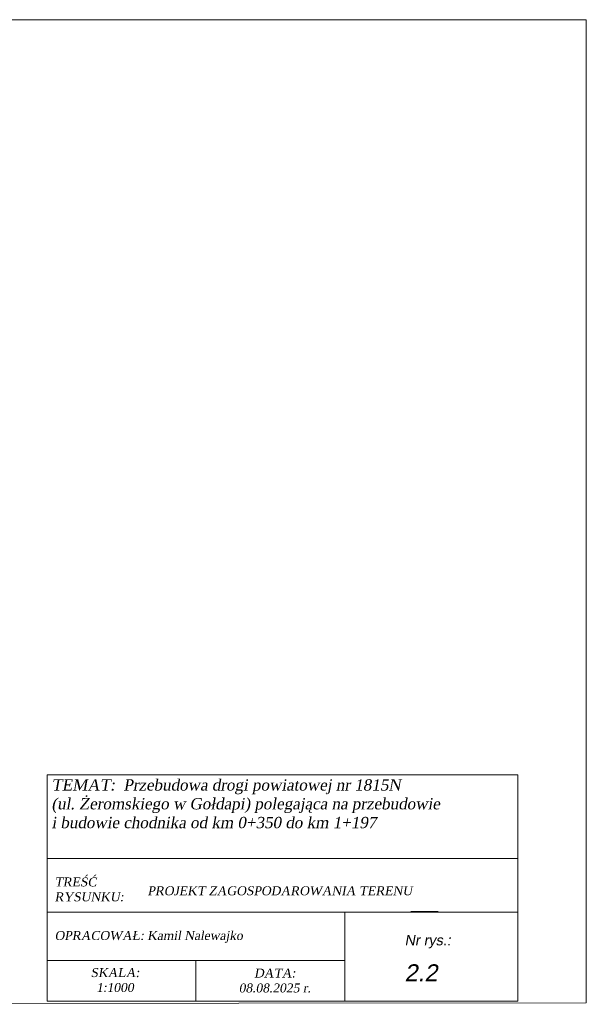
# Model space of a CAD drawing. Extents: x 7583285 to 7585126, y 6019995 to 6020809.
# Tile 20 of 54: x 7583951 to 7584139, y 6019995 to 6020322. Entities that reach past the tile are written whole.
import ezdxf

# ---------------------------------------------------------------- set-up
doc = ezdxf.new("R2010")
doc.units = 0
doc.header["$MEASUREMENT"] = 0
doc.layers.get('0').update_dxf_attribs({"linetype": 'CONTINUOUS', "lineweight": 5})
doc.layers.add('ARKUSZ2', color=7, linetype='CONTINUOUS', lineweight=30)
doc.styles.add('Style-Arial I 0.17453', font='arial.ttf', dxfattribs={"oblique": 10})

msp = doc.modelspace()

# ---------------------------------------------------------------- linework, layer by layer
at = {"lineweight": 0, "transparency": 16777216}
for p, q in [((7583960.224, 6020071.026), (7584116.625, 6020071.026)), ((7583960.224, 6020071.026), (7584116.625, 6020071.026)), ((7583960.224, 6020071.026), (7584116.625, 6020071.026)), ((7583960.224, 6020071.026), (7583960.224, 6019995.767)), ((7583960.224, 6020071.026), (7584116.625, 6020071.026)), ((7584116.625, 6020071.026), (7584116.625, 6019995.767)), ((7584116.625, 6020071.026), (7584116.625, 6019995.767)), ((7584116.625, 6020071.026), (7584116.625, 6019995.767)), ((7584116.625, 6020071.026), (7584116.625, 6019995.767)), ((7583960.224, 6020061.907), (7583960.224, 6019995.767)), ((7583960.224, 6020043.166), (7584116.625, 6020043.166)), ((7583960.224, 6020025.32), (7584116.625, 6020025.32)), ((7583960.224, 6020025.32), (7584116.625, 6020025.32)), ((7583960.224, 6020025.32), (7584116.625, 6020025.32)), ((7583960.224, 6020025.32), (7584116.625, 6020025.32)), ((7583960.224, 6020025.32), (7584116.625, 6020025.32)), ((7583960.224, 6020025.32), (7584116.625, 6020025.32)), ((7583960.224, 6020025.32), (7584116.625, 6020025.32)), ((7583960.224, 6020025.32), (7584116.625, 6020025.32)), ((7584059.073, 6020025.32), (7584059.073, 6020009.339)), ((7584059.073, 6020025.32), (7584059.073, 6020009.339)), ((7584059.073, 6020025.32), (7584059.073, 6020009.339)), ((7584059.073, 6020025.32), (7584059.073, 6020009.339)), ((7584059.073, 6020025.32), (7584059.073, 6020009.339)), ((7584059.073, 6020025.32), (7584059.073, 6020009.339)), ((7584059.073, 6020025.32), (7584059.073, 6020009.339)), ((7584059.073, 6020025.32), (7584059.073, 6020009.339)), ((7584081.027, 6020025.597), (7584090.106, 6020025.597)), ((7584081.027, 6020025.597), (7584090.106, 6020025.597)), ((7584081.027, 6020025.597), (7584090.106, 6020025.597)), ((7584081.027, 6020025.597), (7584090.106, 6020025.597)), ((7583960.224, 6020009.339), (7584059.073, 6020009.339)), ((7583960.224, 6020009.339), (7584059.073, 6020009.339)), ((7583960.224, 6020009.339), (7584059.073, 6020009.339)), ((7583960.224, 6020009.339), (7584059.073, 6020009.339)), ((7583960.224, 6020009.339), (7584059.073, 6020009.339)), ((7583960.224, 6020009.339), (7584059.073, 6020009.339)), ((7583960.224, 6020009.339), (7584059.073, 6020009.339)), ((7583960.224, 6020009.339), (7584059.073, 6020009.339)), ((7583960.224, 6020009.339), (7584059.073, 6020009.339)), ((7583960.224, 6020009.339), (7584059.073, 6020009.339)), ((7583960.224, 6020009.339), (7584059.073, 6020009.339)), ((7583960.224, 6020009.339), (7584059.073, 6020009.339)), ((7584009.649, 6020009.337), (7584009.649, 6019995.765)), ((7584009.649, 6020009.337), (7584009.649, 6019995.765)), ((7584009.649, 6020009.337), (7584009.649, 6019995.765)), ((7584009.649, 6020009.337), (7584009.649, 6019995.765)), ((7584059.073, 6020009.339), (7584059.073, 6019995.767)), ((7584059.073, 6020009.339), (7584059.073, 6019995.767)), ((7584059.073, 6020009.339), (7584059.073, 6019995.767)), ((7584059.073, 6020009.339), (7584059.073, 6019995.767)), ((7584059.073, 6020009.339), (7584059.073, 6019995.767)), ((7584059.073, 6020009.339), (7584059.073, 6019995.767)), ((7584059.073, 6020009.339), (7584059.073, 6019995.767)), ((7584059.073, 6020009.339), (7584059.073, 6019995.767)), ((7583960.224, 6019995.767), (7584116.625, 6019995.767)), ((7583960.224, 6019995.767), (7584116.625, 6019995.767)), ((7583960.224, 6019995.767), (7584116.625, 6019995.767)), ((7583960.224, 6019995.767), (7584116.625, 6019995.767)), ((7583960.224, 6019995.767), (7584116.625, 6019995.767)), ((7583960.224, 6019995.767), (7584116.625, 6019995.767)), ((7583960.224, 6019995.767), (7584116.625, 6019995.767)), ((7583960.224, 6019995.767), (7584116.625, 6019995.767)), ((7583960.224, 6019995.767), (7584116.625, 6019995.767)), ((7583960.224, 6019995.767), (7584116.625, 6019995.767)), ((7583960.224, 6019995.767), (7584116.625, 6019995.767)), ((7583960.224, 6019995.767), (7584116.625, 6019995.767))]:
    msp.add_line(p, q, dxfattribs=at)
at = {"lineweight": 9}
msp.add_lwpolyline([(7583677.395, 6020321.964), (7584139.395, 6020321.964), (7584139.395, 6019995.264), (7583677.395, 6019994.736), (7583677.395, 6020321.964)], dxfattribs=at)

# ---------------------------------------------------------------- texts
at = {"lineweight": 0, "transparency": 16777216, "attachment_point": 1, "style": 'Style-Arial I 0.17453'}
for s, insert, char_height, width in [('\\pxsm1,ql;\\A1;\\fPalatino Linotype|b0|i0|c0|p39;TEMAT:  Przebudowa drogi powiatowej nr 1815N \\P(ul. Żeromskiego w Gołdapi) polegająca na przebudowie \\Pi budowie chodnika od km 0+350 do km 1+197', (7583961.613, 6020069.522), 3.75, 154.16422), ('{\\fPalatino Linotype|b0|i0|c0|p39;TREŚĆ \\PRYSUNKU: }', (7583962.646, 6020036.888), 2.97124, 104.96385), ('{\\fPalatino Linotype|b0|i0|c0|p39;\\H1.26653x;OPRACOWAŁ: Kamil Nalewajko\\P\\H0.789559x;    }', (7583962.657, 6020019.081), 2.34598, 124.28454), ('Nr rys.:', (7584079.006, 6020017.737), 3.4125, 108.9054), ('Nr rys.:', (7584079.005, 6020017.737), 3.4125, 108.9054), ('2.2', (7584078.97, 6020008.027), 5.6606, 299.88818), ('\\pxqc;\\A1;\\fPalatino Linotype|b0|i0|c0|p39;SKALA:\\P1:1000', (7583933.324, 6020006.763), 2.97124, 98.79705), ('\\pxqc;\\fPalatino Linotype|b0|i0|c0|p39;DATA:\\P08.08.2025 r.', (7583986.442, 6020006.606), 2.97124, 98.79705)]:
    msp.add_mtext(s, dxfattribs=dict(at, insert=insert, char_height=char_height, width=width))
at = {"layer": 'ARKUSZ2', "color": 250, "linetype": 'ByBlock', "transparency": 16777216, "insert": (7583993.523, 6020033.948), "char_height": 2.97131, "width": 198.19322, "attachment_point": 1, "style": 'Style-Arial I 0.17453'}
msp.add_mtext('\\fPalatino Linotype|b0|i0|c0|p39;\\C0;PROJEKT ZAGOSPODAROWANIA TERENU', dxfattribs=at)

doc.saveas('drawing.dxf')
